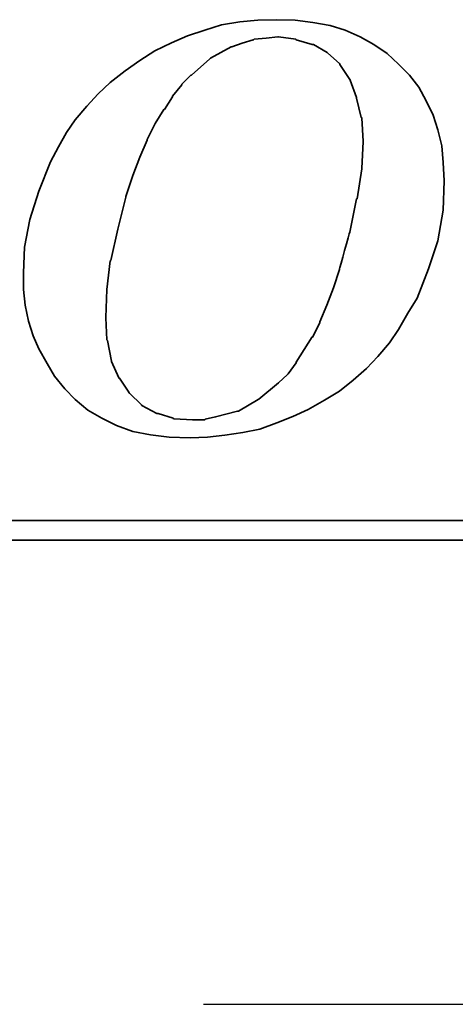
# Model space of a CAD drawing. Extents: x -595 to 1231, y -1825 to 101.
# Tile 58 of 63: x 87.4 to 90.01, y 38.29 to 44.2. Entities that reach past the tile are written whole.
import ezdxf

# ---------------------------------------------------------------- set-up
doc = ezdxf.new("R2010")
doc.units = 0
doc.header["$MEASUREMENT"] = 0
doc.linetypes.add('CENTER', pattern=[2, 1.25, -0.25, 0.25, -0.25])
doc.layers.add('CL', color=1, linetype='CENTER')
doc.layers.add('layer 1', color=7, linetype='CONTINUOUS')

msp = doc.modelspace()

# ---------------------------------------------------------------- linework, layer by layer
at = {"layer": 'CL', "color": 0, "ltscale": 5}
msp.add_line((28.5005, 38.2911), (104.1288, 38.2911), dxfattribs=at)
at = {"layer": 'layer 1', "color": 0, "lineweight": 35}
for points, knots in [([(87.6687, 41.9852), (87.6687, 41.9852), (87.7314, 41.9197), (87.7314, 41.9197), (87.7314, 41.9197), (87.7314, 41.9197), (87.807, 41.8574), (87.807, 41.8574), (87.807, 41.8574), (87.807, 41.8574), (87.8898, 41.8096), (87.8898, 41.8096), (87.8898, 41.8096), (87.8898, 41.8096), (87.9798, 41.7642), (87.9798, 41.7642), (87.9798, 41.7642), (87.9798, 41.7642), (88.0763, 41.7296), (88.0763, 41.7296), (88.0763, 41.7296), (88.0763, 41.7296), (88.1835, 41.7088), (88.1835, 41.7088), (88.1835, 41.7088), (88.1835, 41.7088), (88.2944, 41.6951), (88.2944, 41.6951), (88.2944, 41.6951), (88.2944, 41.6951), (88.4219, 41.6915), (88.4219, 41.6915), (88.4219, 41.6915), (88.4219, 41.6915), (88.5255, 41.6951), (88.5255, 41.6951), (88.5255, 41.6951), (88.5255, 41.6951), (88.6292, 41.7059), (88.6292, 41.7059), (88.6292, 41.7059), (88.6292, 41.7059), (88.7365, 41.7228), (88.7365, 41.7228), (88.7365, 41.7228), (88.7365, 41.7228), (88.8402, 41.7433), (88.8402, 41.7433), (88.8402, 41.7433), (88.8402, 41.7433), (88.9403, 41.7815), (88.9403, 41.7815), (88.9403, 41.7815), (88.9403, 41.7815), (89.0367, 41.8196), (89.0367, 41.8196), (89.0367, 41.8196), (89.0367, 41.8196), (89.1303, 41.8614), (89.1303, 41.8614), (89.1303, 41.8614), (89.1303, 41.8614), (89.2268, 41.9161), (89.2268, 41.9161), (89.2268, 41.9161), (89.2268, 41.9161), (89.3168, 41.9716), (89.3168, 41.9716), (89.3168, 41.9716), (89.3168, 41.9716), (89.3996, 42.0371), (89.3996, 42.0371), (89.3996, 42.0371), (89.3996, 42.0371), (89.4792, 42.1062), (89.4792, 42.1062), (89.4792, 42.1062), (89.4792, 42.1062), (89.5479, 42.1786), (89.5479, 42.1786), (89.5479, 42.1786), (89.5479, 42.1786), (89.6171, 42.2617), (89.6171, 42.2617), (89.6171, 42.2617), (89.6171, 42.2617), (89.6725, 42.3409), (89.6725, 42.3409), (89.6725, 42.3409), (89.6725, 42.3409), (89.7279, 42.4381), (89.7279, 42.4381), (89.7279, 42.4381), (89.7279, 42.4381), (89.7834, 42.5281), (89.7834, 42.5281), (89.7834, 42.5281), (89.7834, 42.5281), (89.8525, 42.7042), (89.8525, 42.7042), (89.8525, 42.7042), (89.8525, 42.7042), (89.9076, 42.873), (89.9076, 42.873), (89.9076, 42.873), (89.9076, 42.873), (89.9389, 43.0566), (89.9389, 43.0566), (89.9389, 43.0566), (89.9389, 43.0566), (89.9454, 43.2323), (89.9454, 43.2323), (89.9454, 43.2323), (89.9454, 43.2323), (89.9389, 43.3432), (89.9389, 43.3432), (89.9389, 43.3432), (89.9389, 43.3432), (89.9317, 43.4432), (89.9317, 43.4432), (89.9317, 43.4432), (89.9317, 43.4432), (89.9076, 43.5397), (89.9076, 43.5397), (89.9076, 43.5397), (89.9076, 43.5397), (89.8799, 43.6261), (89.8799, 43.6261), (89.8799, 43.6261), (89.8799, 43.6261), (89.8381, 43.7125), (89.8381, 43.7125), (89.8381, 43.7125), (89.8381, 43.7125), (89.7935, 43.7957), (89.7935, 43.7957), (89.7935, 43.7957), (89.7935, 43.7957), (89.738, 43.868), (89.738, 43.868), (89.738, 43.868), (89.738, 43.868), (89.6725, 43.9339), (89.6725, 43.9339), (89.6725, 43.9339), (89.6725, 43.9339), (89.6034, 43.9962), (89.6034, 43.9962), (89.6034, 43.9962), (89.6034, 43.9962), (89.5238, 44.0516), (89.5238, 44.0516), (89.5238, 44.0516), (89.5238, 44.0516), (89.441, 44.0963), (89.441, 44.0963), (89.441, 44.0963), (89.441, 44.0963), (89.3514, 44.1377), (89.3514, 44.1377), (89.3514, 44.1377), (89.3514, 44.1377), (89.2614, 44.1654), (89.2614, 44.1654), (89.2614, 44.1654), (89.2614, 44.1654), (89.1577, 44.1827), (89.1577, 44.1827), (89.1577, 44.1827), (89.1577, 44.1827), (89.0504, 44.1964), (89.0504, 44.1964), (89.0504, 44.1964), (89.0504, 44.1964), (88.9403, 44.2), (88.9403, 44.2), (88.9403, 44.2), (88.9403, 44.2), (88.8265, 44.1964), (88.8265, 44.1964), (88.8265, 44.1964), (88.8265, 44.1964), (88.7192, 44.1863), (88.7192, 44.1863), (88.7192, 44.1863), (88.7192, 44.1863), (88.6083, 44.169), (88.6083, 44.169), (88.6083, 44.169), (88.6083, 44.169), (88.5086, 44.1377), (88.5086, 44.1377), (88.5086, 44.1377), (88.5086, 44.1377), (88.4046, 44.1035), (88.4046, 44.1035), (88.4046, 44.1035), (88.4046, 44.1035), (88.3081, 44.0617), (88.3081, 44.0617), (88.3081, 44.0617), (88.3081, 44.0617), (88.208, 44.0135), (88.208, 44.0135), (88.208, 44.0135), (88.208, 44.0135), (88.118, 43.9544), (88.118, 43.9544), (88.118, 43.9544), (88.118, 43.9544), (88.0316, 43.8925), (88.0316, 43.8925), (88.0316, 43.8925), (88.0316, 43.8925), (87.9416, 43.8234), (87.9416, 43.8234), (87.9416, 43.8234), (87.9416, 43.8234), (87.8689, 43.7543), (87.8689, 43.7543), (87.8689, 43.7543), (87.8689, 43.7543), (87.7998, 43.6816), (87.7998, 43.6816), (87.7998, 43.6816), (87.7998, 43.6816), (87.7314, 43.5988), (87.7314, 43.5988), (87.7314, 43.5988), (87.7314, 43.5988), (87.6795, 43.5228), (87.6795, 43.5228), (87.6795, 43.5228), (87.6795, 43.5228), (87.6306, 43.436), (87.6306, 43.436), (87.6306, 43.436), (87.6306, 43.436), (87.5827, 43.3468), (87.5827, 43.3468), (87.5827, 43.3468), (87.5827, 43.3468), (87.5132, 43.1704), (87.5132, 43.1704), (87.5132, 43.1704), (87.5132, 43.1704), (87.4578, 43.0008), (87.4578, 43.0008), (87.4578, 43.0008), (87.4578, 43.0008), (87.4268, 42.8356), (87.4268, 42.8356), (87.4268, 42.8356), (87.4268, 42.8356), (87.4203, 42.68), (87.4203, 42.68), (87.4203, 42.68), (87.4203, 42.68), (87.4203, 42.58), (87.4203, 42.58), (87.4203, 42.58), (87.4203, 42.58), (87.4304, 42.4864), (87.4304, 42.4864), (87.4304, 42.4864), (87.4304, 42.4864), (87.4513, 42.3899), (87.4513, 42.3899), (87.4513, 42.3899), (87.4513, 42.3899), (87.4787, 42.3031), (87.4787, 42.3031), (87.4787, 42.3031), (87.4787, 42.3031), (87.5132, 42.2239), (87.5132, 42.2239), (87.5132, 42.2239), (87.5132, 42.2239), (87.5618, 42.1372), (87.5618, 42.1372), (87.5618, 42.1372), (87.5618, 42.1372), (87.6065, 42.0616), (87.6065, 42.0616), (87.6065, 42.0616), (87.6065, 42.0616), (87.6687, 41.9852), (87.6687, 41.9852)], [0, 0, 0, 0, 0.013889, 0.013889, 0.013889, 0.013889, 0.027778, 0.027778, 0.027778, 0.027778, 0.041667, 0.041667, 0.041667, 0.041667, 0.055556, 0.055556, 0.055556, 0.055556, 0.069444, 0.069444, 0.069444, 0.069444, 0.083333, 0.083333, 0.083333, 0.083333, 0.097222, 0.097222, 0.097222, 0.097222, 0.111111, 0.111111, 0.111111, 0.111111, 0.125, 0.125, 0.125, 0.125, 0.138889, 0.138889, 0.138889, 0.138889, 0.152778, 0.152778, 0.152778, 0.152778, 0.166667, 0.166667, 0.166667, 0.166667, 0.180556, 0.180556, 0.180556, 0.180556, 0.194444, 0.194444, 0.194444, 0.194444, 0.208333, 0.208333, 0.208333, 0.208333, 0.222222, 0.222222, 0.222222, 0.222222, 0.236111, 0.236111, 0.236111, 0.236111, 0.25, 0.25, 0.25, 0.25, 0.263889, 0.263889, 0.263889, 0.263889, 0.277778, 0.277778, 0.277778, 0.277778, 0.291667, 0.291667, 0.291667, 0.291667, 0.305556, 0.305556, 0.305556, 0.305556, 0.319444, 0.319444, 0.319444, 0.319444, 0.333333, 0.333333, 0.333333, 0.333333, 0.347222, 0.347222, 0.347222, 0.347222, 0.361111, 0.361111, 0.361111, 0.361111, 0.375, 0.375, 0.375, 0.375, 0.388889, 0.388889, 0.388889, 0.388889, 0.402778, 0.402778, 0.402778, 0.402778, 0.416667, 0.416667, 0.416667, 0.416667, 0.430556, 0.430556, 0.430556, 0.430556, 0.444444, 0.444444, 0.444444, 0.444444, 0.458333, 0.458333, 0.458333, 0.458333, 0.472222, 0.472222, 0.472222, 0.472222, 0.486111, 0.486111, 0.486111, 0.486111, 0.5, 0.5, 0.5, 0.5, 0.513889, 0.513889, 0.513889, 0.513889, 0.527778, 0.527778, 0.527778, 0.527778, 0.541667, 0.541667, 0.541667, 0.541667, 0.555556, 0.555556, 0.555556, 0.555556, 0.569444, 0.569444, 0.569444, 0.569444, 0.583333, 0.583333, 0.583333, 0.583333, 0.597222, 0.597222, 0.597222, 0.597222, 0.611111, 0.611111, 0.611111, 0.611111, 0.625, 0.625, 0.625, 0.625, 0.638889, 0.638889, 0.638889, 0.638889, 0.652778, 0.652778, 0.652778, 0.652778, 0.666667, 0.666667, 0.666667, 0.666667, 0.680556, 0.680556, 0.680556, 0.680556, 0.694444, 0.694444, 0.694444, 0.694444, 0.708333, 0.708333, 0.708333, 0.708333, 0.722222, 0.722222, 0.722222, 0.722222, 0.736111, 0.736111, 0.736111, 0.736111, 0.75, 0.75, 0.75, 0.75, 0.763889, 0.763889, 0.763889, 0.763889, 0.777778, 0.777778, 0.777778, 0.777778, 0.791667, 0.791667, 0.791667, 0.791667, 0.805556, 0.805556, 0.805556, 0.805556, 0.819444, 0.819444, 0.819444, 0.819444, 0.833333, 0.833333, 0.833333, 0.833333, 0.847222, 0.847222, 0.847222, 0.847222, 0.861111, 0.861111, 0.861111, 0.861111, 0.875, 0.875, 0.875, 0.875, 0.888889, 0.888889, 0.888889, 0.888889, 0.902778, 0.902778, 0.902778, 0.902778, 0.916667, 0.916667, 0.916667, 0.916667, 0.930556, 0.930556, 0.930556, 0.930556, 0.944444, 0.944444, 0.944444, 0.944444, 0.958333, 0.958333, 0.958333, 0.958333, 0.972222, 0.972222, 0.972222, 0.972222, 0.986111, 0.986111, 0.986111, 0.986111, 1, 1, 1, 1]), ([(88.0349, 43.1394), (88.0349, 43.1394), (88.0763, 43.264), (88.0763, 43.264), (88.0763, 43.264), (88.0763, 43.264), (88.118, 43.3745), (88.118, 43.3745), (88.118, 43.3745), (88.118, 43.3745), (88.1627, 43.4778), (88.1627, 43.4778), (88.1627, 43.4778), (88.1627, 43.4778), (88.1627, 43.4814), (88.1627, 43.4814), (88.1627, 43.4814), (88.1627, 43.4814), (88.2109, 43.5779), (88.2109, 43.5779), (88.2109, 43.5779), (88.2109, 43.5779), (88.2627, 43.6607), (88.2627, 43.6607), (88.2627, 43.6607), (88.2627, 43.6607), (88.2663, 43.6607), (88.2663, 43.6607), (88.2663, 43.6607), (88.2663, 43.6607), (88.3146, 43.7366), (88.3146, 43.7366), (88.3146, 43.7366), (88.3146, 43.7366), (88.3146, 43.7402), (88.3146, 43.7402), (88.3146, 43.7402), (88.3146, 43.7402), (88.3704, 43.8097), (88.3704, 43.8097), (88.3704, 43.8097), (88.3704, 43.8097), (88.3704, 43.8126), (88.3704, 43.8126), (88.3704, 43.8126), (88.3704, 43.8126), (88.4255, 43.868), (88.4255, 43.868), (88.4255, 43.868), (88.4255, 43.868), (88.4291, 43.868), (88.4291, 43.868), (88.4291, 43.868), (88.4291, 43.868), (88.5392, 43.9652), (88.5392, 43.9652), (88.5392, 43.9652), (88.5392, 43.9652), (88.5428, 43.9681), (88.5428, 43.9681), (88.5428, 43.9681), (88.5428, 43.9681), (88.6674, 44.0372), (88.6674, 44.0372), (88.6674, 44.0372), (88.6674, 44.0372), (88.671, 44.0372), (88.671, 44.0372), (88.671, 44.0372), (88.671, 44.0372), (88.7329, 44.0581), (88.7329, 44.0581), (88.7329, 44.0581), (88.7329, 44.0581), (88.7984, 44.079), (88.7984, 44.079), (88.7984, 44.079), (88.7984, 44.079), (88.802, 44.079), (88.802, 44.079), (88.802, 44.079), (88.802, 44.079), (88.8056, 44.0826), (88.8056, 44.0826), (88.8056, 44.0826), (88.8056, 44.0826), (88.8776, 44.0891), (88.8776, 44.0891), (88.8776, 44.0891), (88.8776, 44.0891), (88.9467, 44.0963), (88.9467, 44.0963), (88.9467, 44.0963), (88.9467, 44.0963), (88.9503, 44.0963), (88.9503, 44.0963), (88.9503, 44.0963), (88.9503, 44.0963), (89.0544, 44.0826), (89.0544, 44.0826), (89.0544, 44.0826), (89.0544, 44.0826), (89.0576, 44.079), (89.0576, 44.079), (89.0576, 44.079), (89.0576, 44.079), (89.1541, 44.0516), (89.1541, 44.0516), (89.1541, 44.0516), (89.1541, 44.0516), (89.1577, 44.0516), (89.1577, 44.0516), (89.1577, 44.0516), (89.1577, 44.0516), (89.1609, 44.0516), (89.1609, 44.0516), (89.1609, 44.0516), (89.1609, 44.0516), (89.2441, 44.0027), (89.2441, 44.0027), (89.2441, 44.0027), (89.2441, 44.0027), (89.2477, 43.9998), (89.2477, 43.9998), (89.2477, 43.9998), (89.2477, 43.9998), (89.3168, 43.9372), (89.3168, 43.9372), (89.3168, 43.9372), (89.3168, 43.9372), (89.3204, 43.9339), (89.3204, 43.9339), (89.3204, 43.9339), (89.3204, 43.9339), (89.3204, 43.9303), (89.3204, 43.9303), (89.3204, 43.9303), (89.3204, 43.9303), (89.3791, 43.8403), (89.3791, 43.8403), (89.3791, 43.8403), (89.3791, 43.8403), (89.3823, 43.8403), (89.3823, 43.8403), (89.3823, 43.8403), (89.3823, 43.8403), (89.3823, 43.8371), (89.3823, 43.8371), (89.3823, 43.8371), (89.3823, 43.8371), (89.4205, 43.7334), (89.4205, 43.7334), (89.4205, 43.7334), (89.4205, 43.7334), (89.4205, 43.7298), (89.4205, 43.7298), (89.4205, 43.7298), (89.4205, 43.7298), (89.4479, 43.6128), (89.4479, 43.6128), (89.4479, 43.6128), (89.4479, 43.6128), (89.4515, 43.6128), (89.4515, 43.6128), (89.4515, 43.6128), (89.4515, 43.6128), (89.4515, 43.6088), (89.4515, 43.6088), (89.4515, 43.6088), (89.4515, 43.6088), (89.4587, 43.4706), (89.4587, 43.4706), (89.4587, 43.4706), (89.4587, 43.4706), (89.4587, 43.4674), (89.4587, 43.4674), (89.4587, 43.4674), (89.4587, 43.4674), (89.4515, 43.3086), (89.4515, 43.3086), (89.4515, 43.3086), (89.4515, 43.3086), (89.4515, 43.305), (89.4515, 43.305), (89.4515, 43.305), (89.4515, 43.305), (89.4237, 43.1257), (89.4237, 43.1257), (89.4237, 43.1257), (89.4237, 43.1257), (89.4205, 43.1257), (89.4205, 43.1257), (89.4205, 43.1257), (89.4205, 43.1257), (89.3791, 42.9248), (89.3791, 42.9248), (89.3791, 42.9248), (89.3791, 42.9248), (89.3168, 42.7042), (89.3168, 42.7042), (89.3168, 42.7042), (89.3168, 42.7042), (89.3168, 42.7002), (89.3168, 42.7002), (89.3168, 42.7002), (89.3168, 42.7002), (89.2823, 42.59), (89.2823, 42.59), (89.2823, 42.59), (89.2823, 42.59), (89.2405, 42.4864), (89.2405, 42.4864), (89.2405, 42.4864), (89.2405, 42.4864), (89.1995, 42.3863), (89.1995, 42.3863), (89.1995, 42.3863), (89.1995, 42.3863), (89.1995, 42.3827), (89.1995, 42.3827), (89.1995, 42.3827), (89.1995, 42.3827), (89.1577, 42.2963), (89.1577, 42.2963), (89.1577, 42.2963), (89.1577, 42.2963), (89.1541, 42.2963), (89.1541, 42.2963), (89.1541, 42.2963), (89.1541, 42.2963), (89.1059, 42.2203), (89.1059, 42.2203), (89.1059, 42.2203), (89.1059, 42.2203), (89.0576, 42.1444), (89.0576, 42.1444), (89.0576, 42.1444), (89.0576, 42.1444), (89.0576, 42.1408), (89.0576, 42.1408), (89.0576, 42.1408), (89.0576, 42.1408), (89.0094, 42.0752), (89.0094, 42.0752), (89.0094, 42.0752), (89.0094, 42.0752), (89.0058, 42.0716), (89.0058, 42.0716), (89.0058, 42.0716), (89.0058, 42.0716), (88.9503, 42.0198), (88.9503, 42.0198), (88.9503, 42.0198), (88.9503, 42.0198), (88.8333, 41.923), (88.8333, 41.923), (88.8333, 41.923), (88.8333, 41.923), (88.8294, 41.9197), (88.8294, 41.9197), (88.8294, 41.9197), (88.8294, 41.9197), (88.712, 41.8506), (88.712, 41.8506), (88.712, 41.8506), (88.712, 41.8506), (88.7084, 41.8506), (88.7084, 41.8506), (88.7084, 41.8506), (88.7084, 41.8506), (88.7055, 41.8506), (88.7055, 41.8506), (88.7055, 41.8506), (88.7055, 41.8506), (88.5738, 41.816), (88.5738, 41.816), (88.5738, 41.816), (88.5738, 41.816), (88.5119, 41.802), (88.5119, 41.802), (88.5119, 41.802), (88.5119, 41.802), (88.5086, 41.7988), (88.5086, 41.7988), (88.5086, 41.7988), (88.5086, 41.7988), (88.5047, 41.7988), (88.5047, 41.7988), (88.5047, 41.7988), (88.5047, 41.7988), (88.4355, 41.7988), (88.4355, 41.7988), (88.4355, 41.7988), (88.4355, 41.7988), (88.3254, 41.8056), (88.3254, 41.8056), (88.3254, 41.8056), (88.3254, 41.8056), (88.3218, 41.8056), (88.3218, 41.8056), (88.3218, 41.8056), (88.3218, 41.8056), (88.3182, 41.8096), (88.3182, 41.8096), (88.3182, 41.8096), (88.3182, 41.8096), (88.2285, 41.8369), (88.2285, 41.8369), (88.2285, 41.8369), (88.2285, 41.8369), (88.2253, 41.8369), (88.2253, 41.8369), (88.2253, 41.8369), (88.2253, 41.8369), (88.2217, 41.8369), (88.2217, 41.8369), (88.2217, 41.8369), (88.2217, 41.8369), (88.1317, 41.8852), (88.1317, 41.8852), (88.1317, 41.8852), (88.1317, 41.8852), (88.1285, 41.8888), (88.1285, 41.8888), (88.1285, 41.8888), (88.1285, 41.8888), (88.0561, 41.9579), (88.0561, 41.9579), (88.0561, 41.9579), (88.0561, 41.9579), (88.0521, 41.9615), (88.0521, 41.9615), (88.0521, 41.9615), (88.0521, 41.9615), (88.0521, 41.9644), (88.0521, 41.9644), (88.0521, 41.9644), (88.0521, 41.9644), (87.9971, 42.0479), (87.9971, 42.0479), (87.9971, 42.0479), (87.9971, 42.0479), (87.9935, 42.0479), (87.9935, 42.0479), (87.9935, 42.0479), (87.9935, 42.0479), (87.9935, 42.0508), (87.9935, 42.0508), (87.9935, 42.0508), (87.9935, 42.0508), (87.9488, 42.148), (87.9488, 42.148), (87.9488, 42.148), (87.9488, 42.148), (87.9488, 42.1516), (87.9488, 42.1516), (87.9488, 42.1516), (87.9488, 42.1516), (87.9247, 42.2754), (87.9247, 42.2754), (87.9247, 42.2754), (87.9247, 42.2754), (87.9207, 42.279), (87.9207, 42.279), (87.9207, 42.279), (87.9207, 42.279), (87.9143, 42.41), (87.9143, 42.41), (87.9143, 42.41), (87.9143, 42.41), (87.9143, 42.4136), (87.9143, 42.4136), (87.9143, 42.4136), (87.9143, 42.4136), (87.9207, 42.58), (87.9207, 42.58), (87.9207, 42.58), (87.9207, 42.58), (87.9416, 42.752), (87.9416, 42.752), (87.9416, 42.752), (87.9416, 42.752), (87.9452, 42.7556), (87.9452, 42.7556), (87.9452, 42.7556), (87.9452, 42.7556), (87.9866, 42.9421), (87.9866, 42.9421), (87.9866, 42.9421), (87.9866, 42.9421), (88.0349, 43.1358), (88.0349, 43.1358), (88.0349, 43.1358), (88.0349, 43.1358), (88.0349, 43.1394), (88.0349, 43.1394)], [0, 0, 0, 0, 0.010101, 0.010101, 0.010101, 0.010101, 0.020202, 0.020202, 0.020202, 0.020202, 0.030303, 0.030303, 0.030303, 0.030303, 0.040404, 0.040404, 0.040404, 0.040404, 0.050505, 0.050505, 0.050505, 0.050505, 0.060606, 0.060606, 0.060606, 0.060606, 0.070707, 0.070707, 0.070707, 0.070707, 0.080808, 0.080808, 0.080808, 0.080808, 0.090909, 0.090909, 0.090909, 0.090909, 0.10101, 0.10101, 0.10101, 0.10101, 0.111111, 0.111111, 0.111111, 0.111111, 0.121212, 0.121212, 0.121212, 0.121212, 0.131313, 0.131313, 0.131313, 0.131313, 0.141414, 0.141414, 0.141414, 0.141414, 0.151515, 0.151515, 0.151515, 0.151515, 0.161616, 0.161616, 0.161616, 0.161616, 0.171717, 0.171717, 0.171717, 0.171717, 0.181818, 0.181818, 0.181818, 0.181818, 0.191919, 0.191919, 0.191919, 0.191919, 0.20202, 0.20202, 0.20202, 0.20202, 0.212121, 0.212121, 0.212121, 0.212121, 0.222222, 0.222222, 0.222222, 0.222222, 0.232323, 0.232323, 0.232323, 0.232323, 0.242424, 0.242424, 0.242424, 0.242424, 0.252525, 0.252525, 0.252525, 0.252525, 0.262626, 0.262626, 0.262626, 0.262626, 0.272727, 0.272727, 0.272727, 0.272727, 0.282828, 0.282828, 0.282828, 0.282828, 0.292929, 0.292929, 0.292929, 0.292929, 0.30303, 0.30303, 0.30303, 0.30303, 0.313131, 0.313131, 0.313131, 0.313131, 0.323232, 0.323232, 0.323232, 0.323232, 0.333333, 0.333333, 0.333333, 0.333333, 0.343434, 0.343434, 0.343434, 0.343434, 0.353535, 0.353535, 0.353535, 0.353535, 0.363636, 0.363636, 0.363636, 0.363636, 0.373737, 0.373737, 0.373737, 0.373737, 0.383838, 0.383838, 0.383838, 0.383838, 0.393939, 0.393939, 0.393939, 0.393939, 0.40404, 0.40404, 0.40404, 0.40404, 0.414141, 0.414141, 0.414141, 0.414141, 0.424242, 0.424242, 0.424242, 0.424242, 0.434343, 0.434343, 0.434343, 0.434343, 0.444444, 0.444444, 0.444444, 0.444444, 0.454545, 0.454545, 0.454545, 0.454545, 0.464646, 0.464646, 0.464646, 0.464646, 0.474747, 0.474747, 0.474747, 0.474747, 0.484848, 0.484848, 0.484848, 0.484848, 0.494949, 0.494949, 0.494949, 0.49495, 0.505051, 0.505051, 0.505051, 0.505051, 0.515152, 0.515152, 0.515152, 0.515152, 0.525253, 0.525253, 0.525253, 0.525253, 0.535354, 0.535354, 0.535354, 0.535354, 0.545455, 0.545455, 0.545455, 0.545455, 0.555556, 0.555556, 0.555556, 0.555556, 0.565657, 0.565657, 0.565657, 0.565657, 0.575758, 0.575758, 0.575758, 0.575758, 0.585859, 0.585859, 0.585859, 0.585859, 0.59596, 0.59596, 0.59596, 0.59596, 0.606061, 0.606061, 0.606061, 0.606061, 0.616162, 0.616162, 0.616162, 0.616162, 0.626263, 0.626263, 0.626263, 0.626263, 0.636364, 0.636364, 0.636364, 0.636364, 0.646465, 0.646465, 0.646465, 0.646465, 0.656566, 0.656566, 0.656566, 0.656566, 0.666667, 0.666667, 0.666667, 0.666667, 0.676768, 0.676768, 0.676768, 0.676768, 0.686869, 0.686869, 0.686869, 0.686869, 0.69697, 0.69697, 0.69697, 0.69697, 0.707071, 0.707071, 0.707071, 0.707071, 0.717172, 0.717172, 0.717172, 0.717172, 0.727273, 0.727273, 0.727273, 0.727273, 0.737374, 0.737374, 0.737374, 0.737374, 0.747475, 0.747475, 0.747475, 0.747475, 0.757576, 0.757576, 0.757576, 0.757576, 0.767677, 0.767677, 0.767677, 0.767677, 0.777778, 0.777778, 0.777778, 0.777778, 0.787879, 0.787879, 0.787879, 0.787879, 0.79798, 0.79798, 0.79798, 0.79798, 0.808081, 0.808081, 0.808081, 0.808081, 0.818182, 0.818182, 0.818182, 0.818182, 0.828283, 0.828283, 0.828283, 0.828283, 0.838384, 0.838384, 0.838384, 0.838384, 0.848485, 0.848485, 0.848485, 0.848485, 0.858586, 0.858586, 0.858586, 0.858586, 0.868687, 0.868687, 0.868687, 0.868687, 0.878788, 0.878788, 0.878788, 0.878788, 0.888889, 0.888889, 0.888889, 0.888889, 0.89899, 0.89899, 0.89899, 0.89899, 0.909091, 0.909091, 0.909091, 0.909091, 0.919192, 0.919192, 0.919192, 0.919192, 0.929293, 0.929293, 0.929293, 0.929293, 0.939394, 0.939394, 0.939394, 0.939394, 0.949495, 0.949495, 0.949495, 0.949495, 0.959596, 0.959596, 0.959596, 0.959596, 0.969697, 0.969697, 0.969697, 0.969697, 0.979798, 0.979798, 0.979798, 0.979798, 0.989899, 0.989899, 0.989899, 0.989899, 1, 1, 1, 1]), ([(93.4449, 41.626), (93.4449, 41.626), (93.4449, 41.2217), (93.4449, 41.2217), (93.4449, 41.2217), (93.4449, 41.2217), (93.4449, 41.194), (93.4449, 41.194), (93.4449, 41.194), (93.4449, 41.194), (93.4172, 41.194), (93.4172, 41.194), (93.4172, 41.194), (93.4172, 41.194), (69.7947, 41.194), (69.7947, 41.194), (69.7947, 41.194), (69.7947, 41.194), (69.7947, 41.0766), (69.7947, 41.0766), (69.7947, 41.0766), (69.7947, 41.0766), (94.4504, 41.0766), (94.4504, 41.0766), (94.4504, 41.0766), (94.4504, 41.0766), (93.4449, 41.626), (93.4449, 41.626)], [0, 0, 0, 0, 0.142857, 0.142857, 0.142857, 0.142857, 0.285714, 0.285714, 0.285714, 0.285714, 0.428571, 0.428571, 0.428571, 0.428571, 0.571429, 0.571429, 0.571429, 0.571429, 0.714286, 0.714286, 0.714286, 0.714286, 0.857143, 0.857143, 0.857143, 0.857143, 1, 1, 1, 1])]:
    msp.add_open_spline(points, degree=3, knots=knots, dxfattribs=at)

doc.saveas('drawing.dxf')
